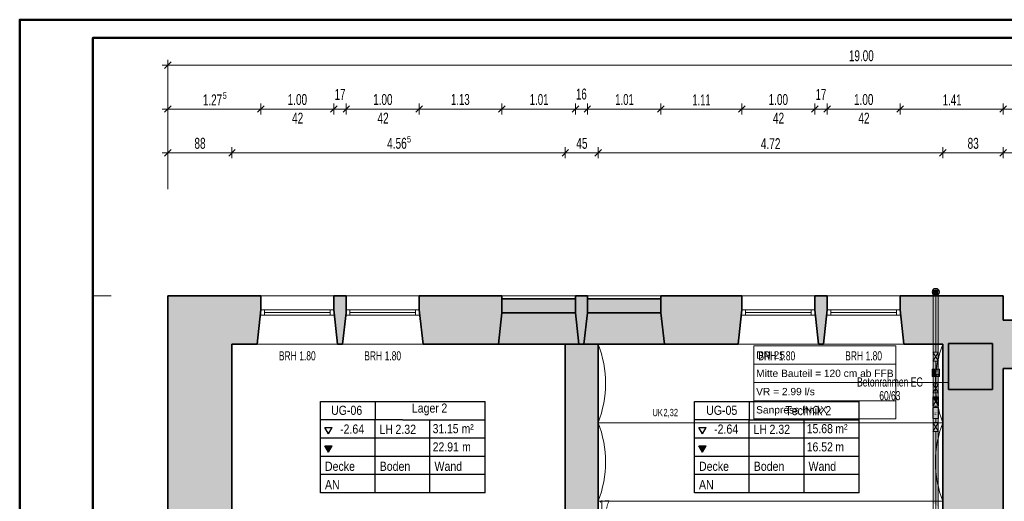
# Model space of a CAD drawing. Extents: x 69 to 739, y -141 to 453.
# Tile 41 of 48: x 69 to 339, y 321 to 453. Entities that reach past the tile are written whole.
import ezdxf
from ezdxf.lldxf.tags import DXFTag

# ---------------------------------------------------------------- set-up
doc = ezdxf.new("R2010")
doc.units = 0
doc.layers.get('0').update_dxf_attribs({"lineweight": 5})
for name, color, linetype, lineweight in [('0-Shading', 7, 'Continuous', 5), ('5_UG-BESTAND', 7, 'Continuous', 25), ('5_UG-RAUM', 7, 'Continuous', 25), ('5_UG-STATIK', 7, 'Continuous', 25), ('5_UG-TEXT-MASS', 7, 'Continuous', 25)]:
    doc.layers.add(name, color=color, linetype=linetype, lineweight=lineweight)
for name, color, linetype, lineweight, true_color in [('Ausgeblendet', 3, 'Continuous', 35, 0x00ff00), ('Rahmen', 7, 'Continuous', 35, 0x009900), ('S_Kaltwasser', 7, 'Continuous', 18, 0x006000), ('S_Kaltwasser_Beschriftung', 7, 'Continuous', 18, 0x005e00)]:
    doc.layers.add(name, color=color, linetype=linetype, lineweight=lineweight, true_color=true_color)
doc.styles.get("Standard").update_dxf_attribs({"font": 'arial.ttf'})
tags = doc.linetypes.add('ALL_S14', pattern=[0.002, 0.001, -0.001]).pattern_tags.tags
tags[6:7] = [DXFTag(74, 4), DXFTag(75, 0), DXFTag(340, '0'), DXFTag(46, 1.0), DXFTag(50, 0.0), DXFTag(44, 0.0), DXFTag(45, 0.0)]
tags[4:5] = [DXFTag(74, 4), DXFTag(75, 0), DXFTag(340, '0'), DXFTag(46, 1.0), DXFTag(50, 0.0), DXFTag(44, 0.0), DXFTag(45, 0.0)]
tags = doc.linetypes.add('ALL_S16', pattern=[0.0005, 0, -0.0005]).pattern_tags.tags
tags[6:7] = [DXFTag(74, 4), DXFTag(75, 0), DXFTag(340, '0'), DXFTag(46, 1.0), DXFTag(50, 0.0), DXFTag(44, 0.0), DXFTag(45, 0.0)]
tags[4:5] = [DXFTag(74, 4), DXFTag(75, 0), DXFTag(340, '0'), DXFTag(46, 1.0), DXFTag(50, 0.0), DXFTag(44, 0.0), DXFTag(45, 0.0)]
tags = doc.linetypes.add('STRICHPUNKT2_S5', pattern=[0.01, 0.008, -0.001, 0, -0.001]).pattern_tags.tags
tags[10:11] = [DXFTag(74, 4), DXFTag(75, 0), DXFTag(340, '0'), DXFTag(46, 1.0), DXFTag(50, 0.0), DXFTag(44, 0.0), DXFTag(45, 0.0)]
tags[8:9] = [DXFTag(74, 4), DXFTag(75, 0), DXFTag(340, '0'), DXFTag(46, 1.0), DXFTag(50, 0.0), DXFTag(44, 0.0), DXFTag(45, 0.0)]
tags[6:7] = [DXFTag(74, 4), DXFTag(75, 0), DXFTag(340, '0'), DXFTag(46, 1.0), DXFTag(50, 0.0), DXFTag(44, 0.0), DXFTag(45, 0.0)]
tags[4:5] = [DXFTag(74, 4), DXFTag(75, 0), DXFTag(340, '0'), DXFTag(46, 1.0), DXFTag(50, 0.0), DXFTag(44, 0.0), DXFTag(45, 0.0)]

# ---------------------------------------------------------------- blocks, each defined once
blk = doc.blocks.new('Shading-A06HSZP5NL', base_point=(467.53, 214.2))
at = {"layer": '0-Shading', "color": 98, "true_color": 0x003100}
for points in [[(319.26, 378.97), (319.17, 378.63), (319.26, 378.92), (319.17, 378.59)], [(320.53, 378.63), (320.44, 378.97), (320.53, 378.59), (320.44, 378.92)]]:
    blk.add_solid(points, dxfattribs=at)
at = {"layer": '0-Shading', "color": 98, "true_color": 0x003400}
for points in [[(319.26, 378.92), (319.17, 378.59), (319.26, 378.79), (319.17, 378.49)], [(319.51, 379.22), (319.26, 378.97), (319.51, 379.16), (319.26, 378.92)], [(320.44, 378.97), (320.19, 379.22), (320.44, 378.92), (320.19, 379.16)], [(320.53, 378.59), (320.44, 378.92), (320.53, 378.49), (320.44, 378.79)]]:
    blk.add_solid(points, dxfattribs=at)
at = {"layer": '0-Shading', "color": 98, "true_color": 0x003700}
for points in [[(319.26, 378.79), (319.17, 378.49), (319.26, 378.57), (319.17, 378.33)], [(320.53, 378.49), (320.44, 378.79), (320.53, 378.33), (320.44, 378.57)]]:
    blk.add_solid(points, dxfattribs=at)
at = {"layer": '0-Shading', "color": 98, "true_color": 0x003900}
for points in [[(319.26, 378.57), (319.17, 378.33), (319.26, 378.29), (319.17, 378.12)], [(320.53, 378.33), (320.44, 378.57), (320.53, 378.12), (320.44, 378.29)]]:
    blk.add_solid(points, dxfattribs=at)
at = {"layer": '0-Shading', "color": 98, "true_color": 0x003b00}
for points in [[(319.26, 378.29), (319.17, 378.12), (319.26, 377.96), (319.17, 377.87)], [(320.53, 378.12), (320.44, 378.29), (320.53, 377.87), (320.44, 377.96)]]:
    blk.add_solid(points, dxfattribs=at)
at = {"layer": '0-Shading', "color": 98, "true_color": 0x003c00}
for points in [[(319.26, 377.96), (319.17, 377.87), (319.26, 377.61), (319.17, 377.61)], [(320.53, 377.87), (320.44, 377.96), (320.53, 377.61), (320.44, 377.61)], [(319.26, 320.7), (319.26, 377.61), (319.17, 320.65), (319.17, 377.61)], [(320.53, 319.61), (320.53, 377.61), (320.44, 319.79), (320.44, 377.61)]]:
    blk.add_solid(points, dxfattribs=at)
at = {"layer": '0-Shading', "color": 98, "true_color": 0x003d00}
for points in [[(319.51, 379.16), (319.26, 378.92), (319.51, 379), (319.26, 378.79)], [(320.44, 378.92), (320.19, 379.16), (320.44, 378.79), (320.19, 379)]]:
    blk.add_solid(points, dxfattribs=at)
at = {"layer": '0-Shading', "color": 98, "true_color": 0x004400}
for points in [[(319.51, 379), (319.26, 378.79), (319.51, 378.75), (319.26, 378.57)], [(320.44, 378.79), (320.19, 379), (320.44, 378.57), (320.19, 378.75)]]:
    blk.add_solid(points, dxfattribs=at)
at = {"layer": '0-Shading', "color": 98, "true_color": 0x004b00}
for points in [[(319.51, 378.75), (319.26, 378.57), (319.51, 378.41), (319.26, 378.29)], [(320.44, 378.57), (320.19, 378.75), (320.44, 378.29), (320.19, 378.41)]]:
    blk.add_solid(points, dxfattribs=at)
at = {"layer": '0-Shading', "color": 98, "true_color": 0x004f00}
for points in [[(319.51, 378.41), (319.26, 378.29), (319.51, 378.03), (319.26, 377.96)], [(320.44, 378.29), (320.19, 378.41), (320.44, 377.96), (320.19, 378.03)]]:
    blk.add_solid(points, dxfattribs=at)
at = {"layer": '0-Shading', "color": 98, "true_color": 0x005100}
for points in [[(319.51, 378.03), (319.26, 377.96), (319.51, 377.61), (319.26, 377.61)], [(320.44, 377.96), (320.19, 378.03), (320.44, 377.61), (320.19, 377.61)], [(319.51, 320.59), (319.51, 377.61), (319.26, 320.7), (319.26, 377.61)], [(320.44, 319.79), (320.44, 377.61), (320.19, 320.07), (320.19, 377.61)]]:
    blk.add_solid(points, dxfattribs=at)
at = {"layer": '0-Shading', "color": 98, "true_color": 0x003600}
for points in [[(319.85, 379.31), (319.51, 379.22), (319.85, 379.25), (319.51, 379.16)], [(320.19, 379.22), (319.85, 379.31), (320.19, 379.16), (319.85, 379.25)]]:
    blk.add_solid(points, dxfattribs=at)
at = {"layer": '0-Shading', "color": 98, "true_color": 0x004100}
for points in [[(319.85, 379.25), (319.51, 379.16), (319.85, 379.08), (319.51, 379)], [(320.19, 379.16), (319.85, 379.25), (320.19, 379), (319.85, 379.08)]]:
    blk.add_solid(points, dxfattribs=at)
at = {"layer": '0-Shading', "color": 98, "true_color": 0x004c00}
for points in [[(319.85, 379.08), (319.51, 379), (319.85, 378.81), (319.51, 378.75)], [(320.19, 379), (319.85, 379.08), (320.19, 378.75), (319.85, 378.81)]]:
    blk.add_solid(points, dxfattribs=at)
at = {"layer": '0-Shading', "color": 98, "true_color": 0x005400}
for points in [[(319.85, 378.81), (319.51, 378.75), (319.85, 378.46), (319.51, 378.41)], [(320.19, 378.75), (319.85, 378.81), (320.19, 378.41), (319.85, 378.46)]]:
    blk.add_solid(points, dxfattribs=at)
at = {"layer": '0-Shading', "color": 98, "true_color": 0x005a00}
for points in [[(319.85, 378.46), (319.51, 378.41), (319.85, 378.05), (319.51, 378.03)], [(320.19, 378.41), (319.85, 378.46), (320.19, 378.03), (319.85, 378.05)]]:
    blk.add_solid(points, dxfattribs=at)
at = {"layer": '0-Shading', "color": 98, "true_color": 0x005d00}
for points in [[(319.85, 378.05), (319.51, 378.03), (319.85, 377.61), (319.51, 377.61)], [(320.19, 378.03), (319.85, 378.05), (320.19, 377.61), (319.85, 377.61)]]:
    blk.add_solid(points, dxfattribs=at)
at = {"layer": '0-Shading', "color": 98, "true_color": 0x005e00}
for points in [[(319.85, 320.36), (319.85, 377.61), (319.51, 320.59), (319.51, 377.61)], [(320.19, 320.07), (320.19, 377.61), (319.85, 320.36), (319.85, 377.61)]]:
    blk.add_solid(points, dxfattribs=at)
blk = doc.blocks.new('Referenz-A06HSZPONL', base_point=(0, -118.62))
at = {"layer": '5_UG-BESTAND', "color": 0, "lineweight": 35}
for p, q in [((134.98, 377.56), (109.47, 377.56)), ((109.47, 377.56), (109.47, 271.73)), ((134.98, 377.56), (134.98, 373.72)), ((154.97, 377.56), (154.97, 373.72)), ((158.38, 377.56), (154.97, 377.56)), ((158.38, 373.72), (158.38, 377.56)), ((178.37, 377.56), (178.37, 373.72)), ((178.37, 377.56), (201.01, 377.56)), ((201.01, 377.56), (201.01, 376.8)), ((201.01, 376.8), (201.01, 372.96)), ((201.01, 376.8), (221.17, 376.8)), ((221.17, 377.56), (221.17, 376.8)), ((221.17, 377.56), (224.41, 377.56)), ((221.17, 376.8), (221.17, 372.96)), ((224.41, 376.8), (224.41, 377.56)), ((224.41, 372.96), (224.41, 376.8)), ((224.41, 376.8), (244.57, 376.8)), ((244.57, 377.56), (244.57, 372.96)), ((266.73, 377.56), (244.57, 377.56)), ((266.73, 377.56), (266.73, 373.72)), ((286.72, 377.56), (286.72, 373.72)), ((290.13, 377.56), (286.72, 377.56)), ((290.13, 373.72), (290.13, 377.56)), ((310.12, 377.56), (310.12, 373.72)), ((338.35, 377.56), (310.12, 377.56)), ((338.35, 370.88), (338.35, 377.56)), ((134.98, 373.72), (133.96, 364.36)), ((154.97, 373.72), (155.06, 372.96)), ((155.06, 372.96), (156, 364.36)), ((157.36, 364.36), (158.3, 372.96)), ((158.3, 372.96), (158.38, 373.72)), ((178.37, 373.72), (178.46, 372.96)), ((178.46, 372.96), (179.4, 364.36)), ((201.01, 372.96), (200.07, 364.36)), ((201.01, 372.96), (221.17, 372.96)), ((221.17, 372.96), (222.11, 364.36)), ((223.47, 364.36), (224.41, 372.96)), ((224.41, 372.96), (244.57, 372.96)), ((244.57, 372.96), (245.51, 364.36)), ((266.65, 372.97), (265.71, 364.36)), ((266.73, 373.72), (266.65, 372.97)), ((286.72, 373.72), (287.75, 364.36)), ((289.11, 364.36), (290.13, 373.72)), ((310.12, 373.72), (311.15, 364.36)), ((489.51, 370.88), (338.35, 370.88)), ((127.05, 271.73), (127.05, 364.36)), ((127.05, 364.36), (133.96, 364.36)), ((156, 364.36), (157.36, 364.36)), ((179.4, 364.36), (200.07, 364.36)), ((200.07, 364.36), (222.11, 364.36)), ((218.37, 364.36), (218.37, 274.13)), ((222.11, 364.36), (223.47, 364.36)), ((223.47, 364.36), (245.51, 364.36)), ((227.39, 299.74), (227.39, 364.36)), ((245.51, 364.36), (265.71, 364.36)), ((287.75, 364.36), (289.11, 364.36)), ((311.15, 364.36), (321.79, 364.36)), ((321.79, 364.36), (321.79, 299.74)), ((338.35, 357.68), (474.96, 357.68)), ((338.35, 287.04), (338.35, 357.68))]:
    blk.add_line(p, q, dxfattribs=at)
at = {"layer": '5_UG-BESTAND', "color": 0, "lineweight": 13}
for p, q in [((134.98, 377.56), (154.97, 377.56)), ((158.38, 377.56), (178.37, 377.56)), ((201.01, 377.56), (221.17, 377.56)), ((224.41, 377.56), (244.57, 377.56)), ((266.73, 377.56), (286.72, 377.56)), ((290.13, 377.56), (310.12, 377.56)), ((134.83, 372.32), (155.13, 372.32)), ((134.98, 373.72), (154.97, 373.72)), ((134.98, 373.72), (154.97, 373.72)), ((135.98, 372.32), (135.98, 373.72)), ((135.98, 373.02), (153.97, 373.02)), ((153.97, 372.32), (153.97, 373.72)), ((158.23, 372.32), (178.53, 372.32)), ((158.38, 373.72), (178.37, 373.72)), ((158.38, 373.72), (178.37, 373.72)), ((159.38, 372.32), (159.38, 373.72)), ((159.38, 373.02), (177.37, 373.02)), ((177.37, 372.32), (177.37, 373.72)), ((266.58, 372.32), (286.88, 372.32)), ((266.73, 373.72), (286.72, 373.72)), ((267.73, 372.32), (267.73, 373.72)), ((267.73, 373.02), (285.72, 373.02)), ((285.72, 372.32), (285.72, 373.72)), ((289.98, 372.32), (310.28, 372.32)), ((290.13, 373.72), (310.12, 373.72)), ((291.13, 372.32), (291.13, 373.72)), ((291.13, 373.02), (309.12, 373.02)), ((309.12, 372.32), (309.12, 373.72)), ((133.96, 364.36), (156, 364.36)), ((157.36, 364.36), (179.4, 364.36)), ((265.71, 364.36), (287.75, 364.36)), ((289.11, 364.36), (311.15, 364.36))]:
    blk.add_line(p, q, dxfattribs=at)
at = {"layer": '5_UG-BESTAND', "color": 0, "lineweight": 18}
blk.add_line((276.35, 364.36), (276.35, 364.36), dxfattribs=at)
at = {"layer": '5_UG-BESTAND', "color": 0, "linetype": 'STRICHPUNKT2_S5', "lineweight": 13, "ltscale": 0.13}
for p, q in [((227.39, 342.82), (321.79, 342.82)), ((227.39, 321.28), (321.79, 321.28))]:
    blk.add_line(p, q, dxfattribs=at)
at = {"layer": '5_UG-BESTAND', "color": 0, "linetype": 'ALL_S14', "lineweight": 13, "ltscale": 0.13}
for centre, major_axis in [((199.39, 353.59), (28, -10.77)), ((349.79, 353.59), (-28, 10.77)), ((199.39, 332.05), (28, -10.77)), ((349.79, 332.05), (-28, 10.77))]:
    blk.add_ellipse(centre, major_axis=major_axis, ratio=1, start_param=0, end_param=0.73442, dxfattribs=at)
at = {"layer": '5_UG-RAUM', "color": 0, "lineweight": -2}
for p, q in [((151.3, 343.59), (151.3, 348.59)), ((151.3, 348.59), (173.8, 348.59)), ((166.3, 348.59), (166.3, 343.59)), ((173.8, 348.59), (196.4, 348.59)), ((196.4, 323.59), (196.4, 348.59)), ((253.77, 343.59), (253.77, 348.59)), ((253.77, 348.59), (268.77, 348.59)), ((268.77, 348.59), (268.77, 343.59)), ((268.77, 348.59), (298.87, 348.59)), ((298.87, 323.59), (298.87, 348.59)), ((151.3, 323.59), (151.3, 343.59)), ((173.8, 343.59), (151.3, 343.59)), ((166.3, 323.59), (166.3, 343.59)), ((173.8, 343.59), (196.4, 343.59)), ((181.3, 323.59), (181.3, 343.59)), ((253.77, 323.59), (253.77, 343.59)), ((268.77, 343.59), (253.77, 343.59)), ((268.77, 323.59), (268.77, 343.59)), ((268.77, 343.59), (298.87, 343.59)), ((283.77, 323.59), (283.77, 343.59)), ((153.53, 339.78), (152.53, 341.51)), ((152.53, 341.51), (154.53, 341.51)), ((153.53, 339.78), (154.53, 341.51)), ((256, 339.78), (255, 341.51)), ((255, 341.51), (257, 341.51)), ((256, 339.78), (257, 341.51)), ((196.4, 338.59), (151.3, 338.59)), ((298.87, 338.59), (253.77, 338.59)), ((153.53, 334.78), (152.53, 336.51)), ((152.53, 336.51), (154.53, 336.51)), ((153.53, 334.78), (154.53, 336.51)), ((256, 334.78), (255, 336.51)), ((255, 336.51), (257, 336.51)), ((256, 334.78), (257, 336.51)), ((196.4, 333.59), (151.3, 333.59)), ((298.87, 333.59), (253.77, 333.59)), ((196.4, 328.59), (151.3, 328.59)), ((298.87, 328.59), (253.77, 328.59)), ((196.4, 323.59), (151.3, 323.59)), ((298.87, 323.59), (253.77, 323.59))]:
    blk.add_line(p, q, dxfattribs=at)
at = {"layer": '5_UG-STATIK', "color": 0, "linetype": 'ALL_S16', "lineweight": 35, "ltscale": 0.35}
for p, q in [((323.33, 364.56), (323.33, 351.96)), ((323.33, 364.56), (335.42, 364.56)), ((335.42, 351.96), (335.42, 364.56)), ((323.33, 351.96), (335.42, 351.96))]:
    blk.add_line(p, q, dxfattribs=at)
at = {"layer": '5_UG-TEXT-MASS', "color": 0, "lineweight": 13}
for p, q in [((109.47, 440.78), (107.97, 440.78)), ((108.57, 439.88), (110.37, 441.68)), ((109.47, 440.78), (109.47, 442.28)), ((109.47, 440.78), (109.47, 439.28)), ((109.47, 440.78), (109.47, 406.78)), ((109.47, 440.78), (295.04, 440.78)), ((295.04, 440.78), (489.51, 440.78)), ((108.57, 427.88), (110.37, 429.68)), ((109.47, 428.78), (109.47, 430.28)), ((134.08, 427.88), (135.88, 429.68)), ((134.98, 428.78), (134.98, 430.28)), ((154.07, 427.88), (155.87, 429.68)), ((154.97, 428.78), (154.97, 430.28)), ((157.48, 427.88), (159.28, 429.68)), ((158.38, 428.78), (158.38, 430.28)), ((177.47, 427.88), (179.27, 429.68)), ((178.37, 428.78), (178.37, 430.28)), ((200.11, 427.88), (201.91, 429.68)), ((201.01, 428.78), (201.01, 430.28)), ((220.27, 427.88), (222.07, 429.68)), ((221.17, 428.78), (221.17, 430.28)), ((223.51, 427.88), (225.31, 429.68)), ((224.41, 428.78), (224.41, 430.28)), ((243.67, 427.88), (245.47, 429.68)), ((244.57, 428.78), (244.57, 430.28)), ((265.83, 427.88), (267.63, 429.68)), ((266.73, 428.78), (266.73, 430.28)), ((285.82, 427.88), (287.62, 429.68)), ((286.72, 428.78), (286.72, 430.28)), ((289.23, 427.88), (291.03, 429.68)), ((290.13, 428.78), (290.13, 430.28)), ((309.22, 427.88), (311.02, 429.68)), ((310.12, 428.78), (310.12, 430.28)), ((337.45, 427.88), (339.25, 429.68)), ((338.35, 428.78), (338.35, 430.28)), ((109.47, 428.78), (107.97, 428.78)), ((109.47, 428.78), (109.47, 427.28)), ((109.47, 428.78), (118.99, 428.78)), ((118.99, 428.78), (122.45, 428.78)), ((122.45, 428.78), (126.64, 428.78)), ((126.64, 428.78), (134.98, 428.78)), ((134.98, 428.78), (134.98, 427.28)), ((134.98, 428.78), (146.08, 428.78)), ((146.08, 428.78), (150.28, 428.78)), ((150.28, 428.78), (154.97, 428.78)), ((154.97, 428.78), (154.97, 427.28)), ((154.97, 428.78), (158.38, 428.78)), ((158.38, 428.78), (158.38, 427.28)), ((158.38, 428.78), (178.37, 428.78)), ((178.37, 428.78), (178.37, 427.28)), ((178.37, 428.78), (201.01, 428.78)), ((201.01, 428.78), (201.01, 427.28)), ((201.01, 428.78), (221.17, 428.78)), ((221.17, 428.78), (221.17, 427.28)), ((221.17, 428.78), (224.41, 428.78)), ((224.41, 428.78), (224.41, 427.28)), ((224.41, 428.78), (244.57, 428.78)), ((244.57, 428.78), (244.57, 427.28)), ((244.57, 428.78), (266.73, 428.78)), ((266.73, 428.78), (266.73, 427.28)), ((266.73, 428.78), (286.72, 428.78)), ((286.72, 428.78), (286.72, 427.28)), ((286.72, 428.78), (290.13, 428.78)), ((290.13, 428.78), (290.13, 427.28)), ((290.13, 428.78), (310.12, 428.78)), ((310.12, 428.78), (310.12, 427.28)), ((310.12, 428.78), (338.35, 428.78)), ((338.35, 428.78), (338.35, 427.28)), ((338.35, 428.78), (489.51, 428.78)), ((109.47, 416.78), (109.47, 418.28)), ((127.05, 416.78), (127.05, 418.28)), ((218.37, 416.78), (218.37, 418.28)), ((227.39, 416.78), (227.39, 418.28)), ((321.79, 416.78), (321.79, 418.28)), ((338.35, 416.78), (338.35, 418.28)), ((109.47, 416.78), (107.97, 416.78)), ((108.57, 415.88), (110.37, 417.68)), ((109.47, 416.78), (109.47, 415.28)), ((109.47, 416.78), (116.05, 416.78)), ((116.05, 416.78), (127.05, 416.78)), ((126.15, 415.88), (127.95, 417.68)), ((127.05, 416.78), (127.05, 415.28)), ((127.05, 416.78), (218.37, 416.78)), ((217.47, 415.88), (219.27, 417.68)), ((218.37, 416.78), (218.37, 415.28)), ((218.37, 416.78), (227.39, 416.78)), ((226.49, 415.88), (228.29, 417.68)), ((227.39, 416.78), (227.39, 415.28)), ((227.39, 416.78), (321.79, 416.78)), ((320.89, 415.88), (322.69, 417.68)), ((321.79, 416.78), (321.79, 415.28)), ((321.79, 416.78), (338.35, 416.78)), ((337.45, 415.88), (339.25, 417.68)), ((338.35, 416.78), (338.35, 415.28)), ((338.35, 416.78), (475.04, 416.78)), ((88.9, 377.56), (93.98, 377.56)), ((317.04, 353.86), (323.33, 353.86))]:
    blk.add_line(p, q, dxfattribs=at)
at = {"layer": 'Ausgeblendet', "color": 0, "linetype": 'Continuous', "lineweight": 13, "ltscale": 0.13}
for points in [[(109.47, 271.73), (109.47, 377.56), (127.05, 271.73)], [(127.05, 364.36), (109.47, 377.56), (127.05, 377.56)], [(127.05, 271.73), (109.47, 377.56), (127.05, 364.36)], [(127.05, 364.36), (127.05, 377.56), (133.96, 364.36)], [(133.96, 364.36), (127.05, 377.56), (133.96, 377.56)], [(133.96, 364.36), (133.96, 377.56), (134.98, 373.72)], [(134.98, 373.72), (133.96, 377.56), (134.98, 377.56)], [(154.97, 373.72), (154.97, 377.56), (156, 364.36)], [(156, 364.36), (154.97, 377.56), (156, 377.56)], [(156, 364.36), (156, 377.56), (157.36, 364.36)], [(157.36, 364.36), (156, 377.56), (157.36, 377.56)], [(157.36, 364.36), (157.36, 377.56), (158.38, 373.72)], [(158.38, 373.72), (157.36, 377.56), (158.38, 377.56)], [(178.37, 373.72), (178.37, 377.56), (179.4, 364.36)], [(179.4, 364.36), (178.37, 377.56), (179.4, 377.56)], [(179.4, 364.36), (179.4, 377.56), (200.07, 364.36)], [(200.07, 364.36), (179.4, 377.56), (200.07, 377.56)], [(200.07, 364.36), (200.07, 377.56), (201.01, 372.96)], [(201.01, 372.96), (200.07, 377.56), (201.01, 377.56)], [(201.01, 372.96), (201.01, 376.8), (221.17, 372.96)], [(221.17, 372.96), (201.01, 376.8), (221.17, 376.8)], [(221.17, 372.96), (221.17, 377.56), (222.11, 364.36)], [(222.11, 364.36), (221.17, 377.56), (222.11, 377.56)], [(222.11, 364.36), (222.11, 377.56), (223.47, 364.36)], [(223.47, 364.36), (222.11, 377.56), (223.47, 377.56)], [(223.47, 364.36), (223.47, 377.56), (224.41, 372.96)], [(224.41, 372.96), (223.47, 377.56), (224.41, 377.56)], [(224.41, 372.96), (224.41, 376.8), (244.57, 372.96)], [(244.57, 372.96), (224.41, 376.8), (244.57, 376.8)], [(244.57, 372.96), (244.57, 377.56), (245.51, 364.36)], [(245.51, 364.36), (244.57, 377.56), (245.51, 377.56)], [(245.51, 364.36), (245.51, 377.56), (265.71, 364.36)], [(265.71, 364.36), (245.51, 377.56), (265.71, 377.56)], [(265.71, 364.36), (265.71, 377.56), (266.73, 373.72)], [(266.73, 373.72), (265.71, 377.56), (266.73, 377.56)], [(286.72, 373.72), (286.72, 377.56), (287.75, 364.36)], [(287.75, 364.36), (286.72, 377.56), (287.75, 377.56)], [(287.75, 364.36), (287.75, 377.56), (289.11, 364.36)], [(289.11, 364.36), (287.75, 377.56), (289.11, 377.56)], [(289.11, 364.36), (289.11, 377.56), (290.13, 373.72)], [(290.13, 373.72), (289.11, 377.56), (290.13, 377.56)], [(310.12, 373.72), (310.12, 377.56), (311.15, 364.36)], [(311.15, 364.36), (310.12, 377.56), (311.15, 377.56)], [(311.15, 364.36), (311.15, 377.56), (321.79, 364.36)], [(321.79, 364.36), (311.15, 377.56), (321.79, 377.56)], [(321.79, 364.36), (321.79, 377.56), (338.35, 287.04)], [(338.35, 370.88), (321.79, 377.56), (338.35, 377.56)], [(338.35, 287.04), (321.79, 377.56), (338.35, 357.68)], [(338.35, 357.68), (321.79, 377.56), (338.35, 370.88)], [(201.01, 364.36), (200.07, 364.36), (201.01, 372.96)], [(201.01, 364.36), (201.01, 372.96), (221.17, 364.36)], [(221.17, 364.36), (201.01, 372.96), (221.17, 372.96)], [(221.17, 364.36), (221.17, 372.96), (222.11, 364.36)], [(224.41, 364.36), (223.47, 364.36), (224.41, 372.96)], [(224.41, 364.36), (224.41, 372.96), (244.57, 364.36)], [(244.57, 364.36), (224.41, 372.96), (244.57, 372.96)], [(244.57, 364.36), (244.57, 372.96), (245.51, 364.36)], [(338.35, 357.68), (338.35, 370.88), (474.96, 357.68)], [(474.96, 357.68), (338.35, 370.88), (474.96, 370.88)], [(218.37, 274.13), (218.37, 364.36), (222.11, 274.13)], [(222.11, 274.13), (218.37, 364.36), (222.11, 364.36)], [(222.11, 274.13), (222.11, 364.36), (223.47, 274.13)], [(223.47, 274.13), (222.11, 364.36), (223.47, 364.36)], [(223.47, 274.13), (223.47, 364.36), (227.39, 274.13)], [(227.39, 293.14), (223.47, 364.36), (227.39, 364.36)], [(227.39, 274.13), (223.47, 364.36), (227.39, 289.76)], [(227.39, 289.76), (223.47, 364.36), (227.39, 293.14)], [(321.79, 299.74), (321.79, 364.36), (338.35, 287.04)]]:
    blk.add_solid(points, dxfattribs=at)
at = {"layer": 'Ausgeblendet', "color": 0, "linetype": 'Continuous', "lineweight": -2, "ltscale": 0.25}
for points in [[(153.53, 334.78), (152.53, 336.51), (153.53, 336.51)], [(153.53, 334.78), (153.53, 336.51), (154.53, 336.51)], [(256, 334.78), (255, 336.51), (256, 336.51)], [(256, 334.78), (256, 336.51), (257, 336.51)]]:
    blk.add_solid(points, dxfattribs=at)
at = {"layer": '5_UG-RAUM', "color": 0, "lineweight": -2, "char_height": 2.5, "attachment_point": 1}
for s, insert in [('{\\W0.83;\\fArial;Lager}', (176.33, 348.08)), ('{\\W0.83;\\fArial;2}', (184.42, 348.08)), ('{\\W0.83;\\fArial;UG-06}', (154.2, 347.47)), ('{\\W0.83;\\fArial;UG-05}', (256.96, 347.47)), ('{\\W0.83;\\fArial;Technik}', (278.64, 347.38)), ('{\\W0.83;\\fArial;2}', (289.61, 347.38)), ('{\\W0.81;\\fArial;m²}', (189.98, 342.44)), ('{\\W0.82;\\fArial;m²}', (292.35, 342.44)), ('{\\W0.83;\\fArial;-2.64}', (156.66, 342.33)), ('{\\W0.83;\\fArial;LH}', (167.46, 342.26)), ('{\\W0.83;\\fArial;2.32}', (171.84, 342.26)), ('{\\W0.81;\\fArial;31.15}', (182.04, 342.44)), ('{\\W0.83;\\fArial;-2.64}', (259.13, 342.33)), ('{\\W0.83;\\fArial;LH}', (269.93, 342.26)), ('{\\W0.83;\\fArial;2.32}', (274.31, 342.26)), ('{\\W0.82;\\fArial;15.68}', (284.51, 342.44)), ('{\\W0.82;\\fArial;22.91}', (182.04, 337.44)), ('{\\W0.82;\\fArial;16.52}', (284.51, 337.45)), ('{\\W0.82;\\fArial;m}', (190.11, 337.44)), ('{\\W0.82;\\fArial;m}', (292.35, 337.45)), ('{\\W0.83;\\fArial;Decke}', (152.53, 332.13)), ('{\\W0.83;\\fArial;Boden}', (167.53, 332.13)), ('{\\W0.83;\\fArial;Wand}', (182.53, 332.13)), ('{\\W0.83;\\fArial;Decke}', (255, 332.13)), ('{\\W0.83;\\fArial;Boden}', (270, 332.13)), ('{\\W0.83;\\fArial;Wand}', (285, 332.13)), ('{\\W0.83;\\fArial;AN}', (152.53, 327.09)), ('{\\W0.83;\\fArial;AN}', (255, 327.09))]:
    blk.add_mtext(s, dxfattribs=dict(at, insert=insert))
at = {"layer": '5_UG-TEXT-MASS', "color": 0, "lineweight": -2, "attachment_point": 1}
for s, insert, char_height in [('{\\W0.65;\\fArial;19.00}', (296.06, 444.88), 3), ('{\\W0.63;\\fArial;16}', (221.3, 434.38), 3), ('{\\W0.65;\\fArial;1.27}', (119.07, 432.78), 3), ('{\\W0.65;\\fArial;5}', (124.51, 433.36), 1.8), ('{\\W0.65;\\fArial;1.00}', (142.33, 432.88), 3), ('{\\W0.63;\\fArial;17}', (155.19, 434.28), 3), ('{\\W0.65;\\fArial;1.00}', (165.73, 432.88), 3), ('{\\W0.63;\\fArial;1.13}', (187.04, 432.88), 3), ('{\\W0.63;\\fArial;1.01}', (208.63, 432.88), 3), ('{\\W0.63;\\fArial;1.01}', (232.03, 432.88), 3), ('{\\W0.61;\\fArial;1.11}', (253.19, 432.78), 3), ('{\\W0.65;\\fArial;1.00}', (274.08, 432.88), 3), ('{\\W0.63;\\fArial;17}', (286.94, 434.28), 3), ('{\\W0.65;\\fArial;1.00}', (297.48, 432.88), 3), ('{\\W0.63;\\fArial;1.41}', (321.77, 432.78), 3), ('{\\W0.66;\\fArial;42}', (143.5, 427.77), 3), ('{\\W0.66;\\fArial;42}', (166.9, 427.77), 3), ('{\\W0.66;\\fArial;42}', (275.25, 427.77), 3), ('{\\W0.66;\\fArial;42}', (298.65, 427.77), 3), ('{\\W0.66;\\fArial;88}', (116.76, 420.88), 3), ('{\\W0.66;\\fArial;4.56}', (169.56, 420.88), 3), ('{\\W0.65;\\fArial;5}', (174.99, 421.41), 1.8), ('{\\W0.66;\\fArial;45}', (221.38, 420.88), 3), ('{\\W0.66;\\fArial;4.72}', (271.94, 420.78), 3), ('{\\W0.66;\\fArial;83}', (328.58, 420.88), 3), ('{\\W0.66;\\fArial;BRH}', (139.91, 362.4), 2.5), ('{\\W0.66;\\fArial;1.80}', (145.5, 362.4), 2.5), ('{\\W0.66;\\fArial;BRH}', (163.31, 362.4), 2.5), ('{\\W0.66;\\fArial;1.80}', (168.9, 362.4), 2.5), ('{\\W0.66;\\fArial;BRH}', (271.28, 362.4), 2.5), ('{\\W0.66;\\fArial;1.80}', (276.87, 362.4), 2.5), ('{\\W0.66;\\fArial;BRH}', (295.06, 362.4), 2.5), ('{\\W0.66;\\fArial;1.80}', (300.65, 362.4), 2.5), ('{\\W0.67;\\fArial;Betonrahmen}', (298.3, 355.23), 2.5), ('{\\W0.67;\\fArial;EG}', (313.01, 355.23), 2.5), ('{\\W0.66;\\fArial;60/63}', (304.4, 351.49), 2.5), ('{\\W0.63;\\fArial;17}', (227.59, 321.59), 3)]:
    blk.add_mtext(s, dxfattribs=dict(at, insert=insert, char_height=char_height))
at = {"layer": '5_UG-TEXT-MASS', "color": 0, "lineweight": 18, "char_height": 2, "attachment_point": 1}
for s, insert in [('{\\W0.67;\\fArial;UK}', (242.25, 346.61)), ('{\\W0.67;\\fArial;2,32}', (245.27, 346.61))]:
    blk.add_mtext(s, dxfattribs=dict(at, insert=insert))
blk = doc.blocks.new('Anlage Sanitär-A06HSZPQNL', base_point=(318.85, 377.63))
at = {"color": 0, "lineweight": -2}
blk.add_circle((319.85, 378.63), 1, dxfattribs=at)
blk = doc.blocks.new('Sanpress INOX-A06HSZQ4NL', base_point=(260.83, 300.39))
at = {"color": 0, "linetype": 'ByBlock', "lineweight": -2, "ltscale": 0.18}
for p, q in [((319.85, 377.63), (319.85, 362.14)), ((319.85, 359.64), (319.85, 357.5)), ((319.85, 355.5), (319.85, 353.46)), ((319.85, 350.96), (319.85, 349.87)), ((319.85, 347.37), (319.85, 346.96)), ((319.85, 343.96), (319.85, 342.88)), ((319.85, 340.38), (319.85, 301.59)), ((319.85, 300.99), (260.83, 300.99))]:
    blk.add_line(p, q, dxfattribs=at)
at = {"color": 0, "lineweight": -2}
blk.add_ellipse((319.85, 300.99), major_axis=(-0.424, -0.424), ratio=1, start_param=0, end_param=4.712389, dxfattribs=at)
blk = doc.blocks.new('2337.5 Inox-Schrägsitzventil_ SC-Contur-A06HSZQ6NL', base_point=(319.1, 359.64))
at = {"color": 0, "lineweight": -2}
for p, q in [((319.1, 359.64), (320.6, 362.14)), ((320.6, 362.14), (319.1, 362.14)), ((319.1, 362.14), (320.6, 359.64)), ((320.6, 359.64), (319.1, 359.64))]:
    blk.add_line(p, q, dxfattribs=at)
blk = doc.blocks.new('2337.5 Inox-Schrägsitzventil_ SC-Contur-A06HSZQ8NL', base_point=(319.1, 350.96))
at = {"color": 0, "lineweight": -2}
for p, q in [((320.6, 350.96), (319.1, 353.46)), ((319.1, 353.46), (320.6, 353.46)), ((320.6, 353.46), (319.1, 350.96)), ((319.1, 350.96), (320.6, 350.96))]:
    blk.add_line(p, q, dxfattribs=at)
blk = doc.blocks.new('Druckreduzierventil-A06HSZQANL', base_point=(319.1, 347.37))
at = {"color": 0, "lineweight": -2}
for p, q in [((320.6, 349.87), (319.1, 349.87)), ((320.6, 349.87), (319.1, 347.37)), ((319.1, 349.87), (320.6, 347.37)), ((319.1, 349.87), (319.1, 347.37)), ((320.6, 349.87), (320.6, 347.37)), ((320.6, 347.37), (319.1, 347.37))]:
    blk.add_line(p, q, dxfattribs=at)
blk.add_solid([(320.6, 349.87), (319.1, 349.87), (319.85, 348.62)], dxfattribs=at)
blk = doc.blocks.new('Filter-A06HSZQCNL', base_point=(319.1, 343.96))
at = {"color": 0, "lineweight": -2}
for p, q in [((319.1, 343.96), (319.1, 346.96)), ((319.1, 346.96), (320.6, 346.96)), ((320.6, 346.96), (320.6, 343.96)), ((320.6, 343.96), (319.1, 343.96))]:
    blk.add_line(p, q, dxfattribs=at)
at = {"color": 0, "linetype": 'ByBlock', "lineweight": -2, "ltscale": 0.18, "insert": (319.55, 344.9), "char_height": 0.6, "attachment_point": 1, "rotation": 90}
blk.add_mtext('{\\fArial;FIL}', dxfattribs=at)
blk = doc.blocks.new('Volumenzähler-A06HSZQENL', base_point=(318.85, 355.5))
at = {"color": 0, "lineweight": -2}
for p, q in [((320.85, 357.5), (318.85, 357.5)), ((318.85, 357.5), (318.85, 355.5)), ((319.1, 357.25), (319.73, 357.25)), ((319.22, 357), (319.45, 357)), ((319.22, 356.77), (319.45, 356.77)), ((319.45, 356.62), (319.22, 356.62)), ((319.45, 356.39), (319.22, 356.39)), ((319.22, 356.23), (319.45, 356.23)), ((319.73, 357.25), (319.73, 355.76)), ((319.98, 356.25), (319.98, 355.75)), ((320.6, 355.75), (320.6, 356.25)), ((320.85, 355.5), (320.85, 357.5)), ((318.85, 355.5), (320.85, 355.5)), ((319.1, 355.75), (319.73, 355.75)), ((319.22, 356), (319.45, 356)), ((319.98, 355.75), (320.29, 356)), ((320.29, 356), (320.6, 355.75))]:
    blk.add_line(p, q, dxfattribs=at)
for centre, major_axis, end_param in [((319.22, 356.89), (0, 0.114), 3.141593), ((319.22, 356.5), (0, 0.114), 3.141593), ((319.22, 356.12), (0, 0.114), 3.141593), ((319.45, 356.89), (0, -0.114), 3.141594), ((319.45, 356.5), (0, -0.114), 3.141596), ((319.45, 356.12), (0, -0.114), 3.141594)]:
    blk.add_ellipse(centre, major_axis=major_axis, ratio=1, start_param=0, end_param=end_param, dxfattribs=at)
at = {"color": 0, "linetype": 'ByBlock', "lineweight": -2, "ltscale": 0.18, "char_height": 0.4, "attachment_point": 1, "rotation": 90}
for s, insert in [('{\\fArial;3}', (320.01, 357.09)), ('{\\fArial;m}', (320.19, 356.66))]:
    blk.add_mtext(s, dxfattribs=dict(at, insert=insert))
blk = doc.blocks.new('2337.5 Inox-Schrägsitzventil_ SC-Contur-A06HSZQGNL', base_point=(319.1, 340.38))
at = {"color": 0, "lineweight": -2}
for p, q in [((320.6, 340.38), (319.1, 342.88)), ((319.1, 342.88), (320.6, 342.88)), ((320.6, 342.88), (319.1, 340.38)), ((319.1, 340.38), (320.6, 340.38))]:
    blk.add_line(p, q, dxfattribs=at)
blk = doc.blocks.new('Bauteilbeschriftung-A06HSZQINL', base_point=(269.99, 343.85))
at = {"color": 0, "lineweight": -2}
for p, q in [((269.99, 363.85), (308.95, 363.85)), ((269.99, 343.85), (269.99, 363.85)), ((308.95, 363.85), (308.95, 343.85)), ((269.99, 358.85), (308.95, 358.85)), ((269.99, 353.85), (308.95, 353.85)), ((269.99, 348.85), (308.95, 348.85)), ((308.95, 343.85), (269.99, 343.85))]:
    blk.add_line(p, q, dxfattribs=at)
at = {"color": 0, "linetype": 'ByBlock', "lineweight": -2, "ltscale": 0.18}
blk.add_line((308.95, 353.85), (319.85, 353.85), dxfattribs=at)
at = {"color": 0, "linetype": 'ByBlock', "lineweight": -2, "ltscale": 0.18, "char_height": 2, "attachment_point": 1}
for s, insert in [('{\\fArial;DN 25}', (270.65, 362.35)), ('{\\fArial;Mitte Bauteil = 120 cm ab FFB}', (270.65, 357.35)), ('{\\fArial;VR = 2.99 l/s}', (270.65, 352.35)), ('{\\fArial;Sanpress INOX}', (270.65, 347.35))]:
    blk.add_mtext(s, dxfattribs=dict(at, insert=insert))
blk = doc.blocks.new('Geometrie-A06HSZRCNL', base_point=(128.23, 144.78))
at = {"layer": 'S_Kaltwasser'}
for p, q in [((319.17, 378.63), (319.17, 378.59)), ((319.17, 378.59), (319.17, 378.49)), ((319.17, 378.49), (319.17, 378.33)), ((319.17, 378.33), (319.17, 378.12)), ((319.17, 378.12), (319.17, 377.87)), ((319.17, 377.87), (319.17, 377.61)), ((320.53, 378.63), (320.53, 378.59)), ((320.53, 378.59), (320.53, 378.49)), ((320.53, 378.49), (320.53, 378.33)), ((320.53, 378.33), (320.53, 378.12)), ((320.53, 378.12), (320.53, 377.87)), ((320.53, 377.87), (320.53, 377.61)), ((320.53, 377.61), (319.17, 377.61)), ((319.17, 377.61), (319.17, 302.01)), ((319.57, 377.61), (319.17, 377.61)), ((320.13, 377.61), (319.57, 377.61)), ((320.53, 377.61), (320.13, 377.61)), ((320.53, 302.01), (320.53, 377.61))]:
    blk.add_line(p, q, dxfattribs=at)
blk.add_circle((319.85, 378.63), 0.68, dxfattribs=at)
blk.add_circle((319.85, 378.63), 0.68, dxfattribs=at)

msp = doc.modelspace()

# ---------------------------------------------------------------- linework, layer by layer
at = {"layer": 'Rahmen', "lineweight": 50, "ltscale": 0.5}
for points in [[(738.9, -140.75), (738.9, 453.25), (68.9, 453.25), (68.9, -140.75), (388.9, -140.75), (638.9, -140.75), (738.9, -140.75)], [(733.9, -135.75), (733.9, 448.25), (88.9, 448.25), (88.9, -135.75), (383.9, -135.75), (633.9, -135.75), (733.9, -135.75)]]:
    msp.add_lwpolyline(points, close=True, dxfattribs=at)

# ---------------------------------------------------------------- block references
at = {"color": 251, "lineweight": 25, "ltscale": 0.25, "true_color": 0x585858}
msp.add_blockref('Referenz-A06HSZPONL', (0, -118.62), dxfattribs=at)
msp.add_blockref('Shading-A06HSZP5NL', (467.53, 214.2))
at = {"linetype": 'Continuous', "ltscale": 0.13}
msp.add_blockref('Geometrie-A06HSZRCNL', (128.23, 144.78), dxfattribs=at)
at = {"layer": 'S_Kaltwasser', "ltscale": 0.18}
for name, p in [('Anlage Sanitär-A06HSZPQNL', (318.85, 377.63)), ('Sanpress INOX-A06HSZQ4NL', (260.83, 300.39)), ('2337.5 Inox-Schrägsitzventil_ SC-Contur-A06HSZQ6NL', (319.1, 359.64)), ('Volumenzähler-A06HSZQENL', (318.85, 355.5)), ('2337.5 Inox-Schrägsitzventil_ SC-Contur-A06HSZQ8NL', (319.1, 350.96)), ('Druckreduzierventil-A06HSZQANL', (319.1, 347.37)), ('Filter-A06HSZQCNL', (319.1, 343.96)), ('2337.5 Inox-Schrägsitzventil_ SC-Contur-A06HSZQGNL', (319.1, 340.38))]:
    msp.add_blockref(name, p, dxfattribs=at)
at = {"layer": 'S_Kaltwasser_Beschriftung', "ltscale": 0.18}
msp.add_blockref('Bauteilbeschriftung-A06HSZQINL', (269.99, 343.85), dxfattribs=at)

doc.saveas('drawing.dxf')
